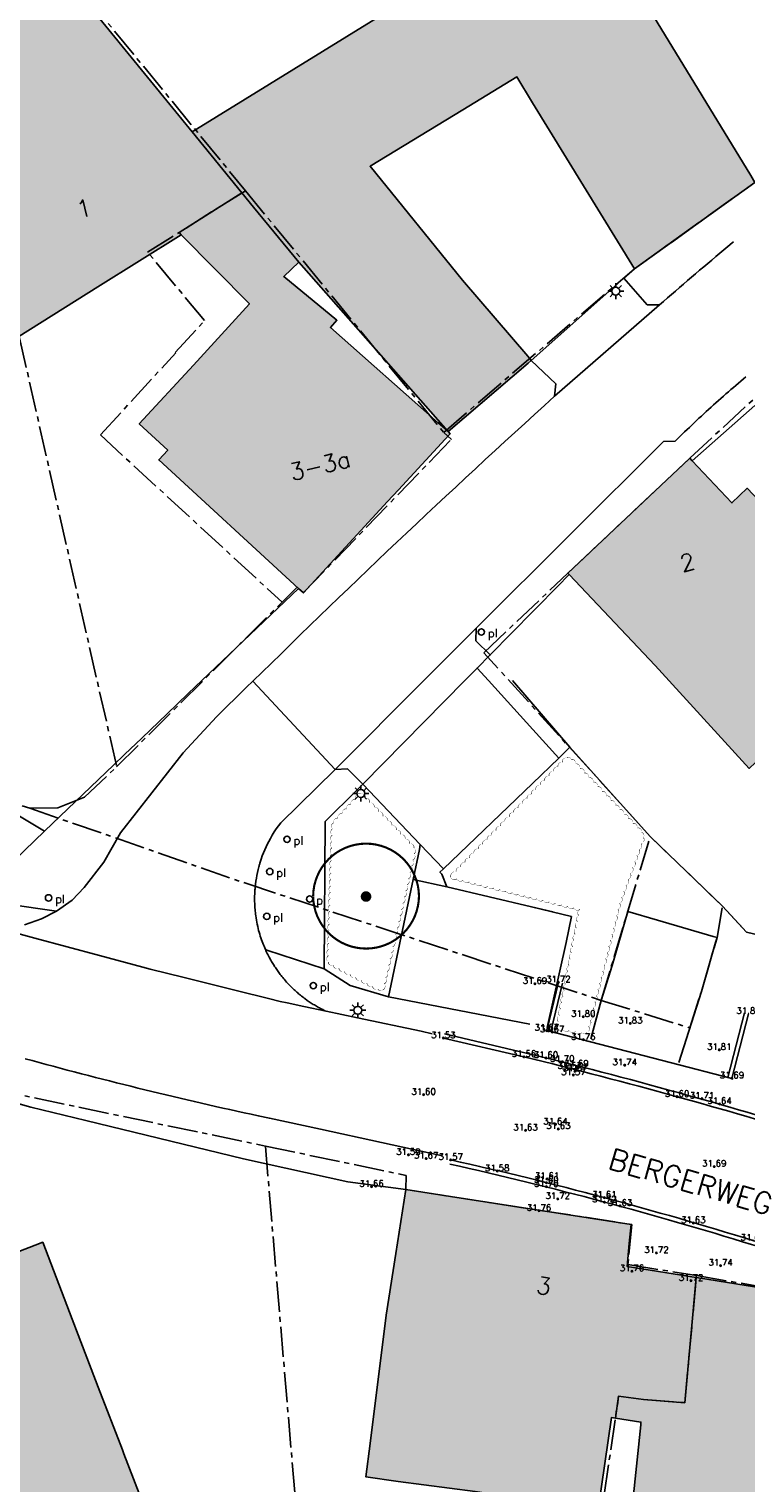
# Model space of a CAD drawing. Header units: metres. Extents: x 202952 to 203755, y 348879 to 349702.
# Tile 40 of 82: x 203286 to 203320, y 349422 to 349491. Entities that reach past the tile are written whole.
import ezdxf
from ezdxf.enums import TextEntityAlignment as Align

# ---------------------------------------------------------------- set-up
doc = ezdxf.new("R2010")
doc.units = ezdxf.units.M
doc.linetypes.add('1-200 CENTER', pattern=[4.28625, 2.8575, -0.47625, 0.47625, -0.47625])
doc.linetypes.add('1-200 DASHDOT', pattern=[2.54, 1.27, -0.635, 0, -0.635])
for name, color, linetype in [('bgt.onbegroeidterreindeel', 252, 'Continuous'), ('PH-BEST-BEBOUWING', 1, 'Continuous'), ('PH-BEST-BEBOUWING-ARCERING', 254, 'Continuous'), ('PH-BEST-BEGROEIIING', 252, 'Continuous'), ('PH-BEST-HUISNUMMER', 7, 'Continuous'), ('PH-BEST-KADASTRALE-GRENS', 240, '1-200 CENTER'), ('PH-BEST-LICHTMAST-HANDHAVENB', 6, 'Continuous'), ('PH-BEST-PAAL', 6, 'Continuous'), ('PH-BEST-STRAATNAAM-MAATVOERING', 7, 'Continuous'), ('PH-BEST-WEGDEEL', 253, 'Continuous'), ('PH-INM-BOOM-HANDHAVEN', 96, 'Continuous'), ('PH-INM-HOOGTE', 20, 'Continuous'), ('PH-INM-HOOGTEPUNT', 20, 'Continuous'), ('PH-INM-KANTVERHARDING', 253, 'Continuous')]:
    doc.layers.add(name, color=color, linetype=linetype)
doc.layers.add('PH-BEST-INDACTIEF INGETEKEND', color=35, linetype='1-200 DASHDOT', transparency=0.4)
doc.styles.add('ISO', font='ISO')
doc.styles.add('RDL_MAATVOERING', font='romans.shx')
doc.styles.add('ROMANS', font='romans.shx')

# ---------------------------------------------------------------- blocks, each defined once
blk = doc.blocks.new('Afzetpaal')
blk.add_circle((0, 0), 0.15)
at = {"style": 'RDL_MAATVOERING'}
blk.add_text('pl', height=0.4, dxfattribs=at).set_placement((0.302, -0.254))
blk = doc.blocks.new('Lichtmast 2')
at = {"flags": 128}
for points in [[(-0.5, 0), (-0.25, 0)], [(-0.354, 0.354), (-0.177, 0.177)], [(0, 0.25), (0, 0.5)], [(0.177, 0.177), (0.354, 0.354)], [(0.25, 0), (0.5, 0)], [(-0.354, -0.354), (-0.177, -0.177)], [(0, -0.5), (0, -0.25)], [(0.177, -0.177), (0.354, -0.354)]]:
    blk.add_lwpolyline(points, dxfattribs=at)
blk.add_circle((0, 0), 0.25)
blk = doc.blocks.new('MARKER', base_point=(45, 10))
at = {"color": 0}
for radius in [0.35, 0.25]:
    blk.add_circle((45, 10), radius, dxfattribs=at)
at = {"color": 0, "style": 'ISO'}
blk.add_attdef('MARKER', (45.6, 10), '', height=0.9, dxfattribs=at)
blk = doc.blocks.new('*U15')
at = {"const_width": 0.1}
blk.add_lwpolyline([(-2.5, 0.004, 0.990403), (2.5, 0.03, 0.990403), (-2.5, 0.018)], format="xyb", dxfattribs=at)
at = {"linetype": 'Continuous', "const_width": 0.25}
blk.add_lwpolyline([(-0.125, 0, 1), (0.125, 0, 1)], format="xyb", close=True, dxfattribs=at)

msp = doc.modelspace()

# ---------------------------------------------------------------- hatches: boundary and pattern name
at = {"layer": 'PH-BEST-BEBOUWING-ARCERING'}
for points in [[(203278.607, 349484.593), (203274.903, 349489.058), (203276.939, 349490.322), (203273.662, 349495.922), (203272.496, 349497.914), (203281.234, 349503.066), (203285.692, 349495.755), (203293.706, 349485.925), (203296.053, 349483.045), (203293.081, 349481.179), (203293.189, 349481.07), (203289.248, 349478.601), (203285.517, 349476.263), (203282.61, 349479.768), (203281.217, 349481.446)], [(203296.053, 349483.045), (203293.706, 349485.925), (203311.964, 349497.205), (203315.499, 349491.405), (203320.089, 349483.87), (203320.29, 349483.54), (203314.6, 349479.46), (203309.783, 349487.301), (203309.045, 349488.528), (203306.482, 349486.969), (203302.104, 349484.306), (203306.47, 349478.925), (203309.557, 349475.324), (203309.724, 349475.129), (203309.571, 349474.998), (203305.803, 349471.765), (203305.787, 349471.781), (203298.735, 349479.78), (203296.605, 349482.368)], [(203298.718, 349464.361), (203292.12, 349470.43), (203292.55, 349470.89), (203291.2, 349472.13), (203293.757, 349474.914), (203296.409, 349477.801), (203293.189, 349481.07), (203293.081, 349481.179), (203296.053, 349483.045), (203296.605, 349482.368), (203298.735, 349479.78), (203298.031, 349479.101), (203300.538, 349477.025), (203300.237, 349476.689), (203305.327, 349472.186), (203305.421, 349472.103), (203305.787, 349471.781), (203305.803, 349471.765), (203305.885, 349471.668), (203305.838, 349471.617), (203303.445, 349469.017), (203302.937, 349468.465), (203298.957, 349464.141)], [(203311.513, 349465.013), (203311.45, 349465.08), (203317.21, 349470.51), (203317.323, 349470.39), (203319.2, 349468.4), (203319.93, 349469.09), (203323.715, 349465.085), (203324.05, 349464.73), (203326.145, 349462.322), (203326.183, 349462.279), (203328.726, 349464.804), (203328.766, 349464.762), (203328.821, 349464.704), (203328.84, 349464.722), (203333.737, 349459.499), (203328.207, 349454.492), (203323.606, 349459.252), (203320.018, 349455.855), (203315.57, 349460.71)], [(203314.353, 349433.405), (203314.438, 349434.305), (203305.901, 349435.624), (203303.79, 349435.95), (203303.322, 349432.936), (203302.87, 349430.02), (203302.11, 349423.955), (203301.912, 349422.37), (203303.44, 349422.165), (203307.074, 349421.678), (203312.883, 349420.83), (203313.519, 349425.186), (203313.699, 349425.157), (203313.852, 349426.196), (203315.019, 349426.03), (203316.977, 349425.879), (203317.52, 349431.796), (203314.25, 349432.32)]]:
    msp.add_hatch(color=256, dxfattribs=at).paths.add_polyline_path(points)
h = msp.add_hatch(color=256, dxfattribs=at)
h.paths.add_polyline_path([(203272.72, 349438.81), (203277.149, 349440.51), (203279.043, 349441.238), (203279.96, 349441.59), (203280.108, 349441.205), (203283.371, 349432.711), (203283.54, 349432.27), (203284.263, 349430.388), (203280.408, 349428.907), (203281.734, 349425.453), (203278.378, 349424.163), (203277.654, 349426.03), (203274.87, 349433.21)], flags=17)
h.paths.add_polyline_path([(203278.378, 349424.163), (203281.734, 349425.453), (203280.408, 349428.907), (203284.263, 349430.388), (203283.54, 349432.27), (203286.29, 349433.326), (203286.64, 349433.46), (203287.908, 349430.157), (203289.268, 349426.615), (203290.403, 349423.658), (203290.48, 349423.458), (203292.185, 349419.018), (203298.528, 349421.433), (203299.761, 349411.306), (203299.427, 349411.258), (203284.31, 349409.082), (203281.855, 349415.399), (203281.944, 349415.446), (203280.346, 349420.011), (203280.162, 349419.944), (203280.032, 349419.897)], flags=16)
h.paths.add_polyline_path([(203264.22, 349420.92), (203260.73, 349425.8), (203263.278, 349427.623), (203265.153, 349428.964), (203266.53, 349429.95), (203265.76, 349431.02), (203269.56, 349433.74), (203273.05, 349428.86), (203273.526, 349428.074), (203270.676, 349426.063), (203273.003, 349422.792), (203268.147, 349419.329), (203266.939, 349418.468), (203266.258, 349417.982)], flags=16)
h = msp.add_hatch(color=256, dxfattribs=at)
h.paths.add_polyline_path([(203325.29, 349418.23), (203325.145, 349418.245), (203324.114, 349418.35), (203319.32, 349418.84), (203314.31, 349419.273), (203314.894, 349424.839), (203314.907, 349424.962), (203313.699, 349425.157), (203313.852, 349426.196), (203315.019, 349426.03), (203316.977, 349425.879), (203317.52, 349431.796), (203317.626, 349431.779), (203324.68, 349430.65), (203325.006, 349430.447), (203326.45, 349429.55), (203326.426, 349429.314), (203326.399, 349429.049)], flags=16)
h.paths.add_polyline_path([(203323.94, 349412.392), (203314.334, 349412.522), (203314.444, 349418.238), (203324.102, 349418.143)], flags=17)
h = msp.add_hatch(color=256, dxfattribs=at)
h.paths.add_polyline_path([(203325.291, 349418.23), (203325.146, 349418.245), (203324.115, 349418.35), (203319.321, 349418.84), (203314.311, 349419.273), (203314.895, 349424.839), (203314.908, 349424.962), (203313.7, 349425.157), (203313.853, 349426.196), (203315.02, 349426.03), (203316.978, 349425.879), (203317.521, 349431.796), (203317.627, 349431.779), (203324.681, 349430.65), (203325.007, 349430.447), (203326.451, 349429.55), (203326.427, 349429.314), (203326.4, 349429.049)])
h.paths.add_polyline_path([(203323.941, 349412.392), (203314.335, 349412.522), (203314.445, 349418.238), (203324.103, 349418.143)])

# ---------------------------------------------------------------- linework, layer by layer
at = {"layer": 'bgt.onbegroeidterreindeel'}
for points in [[(203294.162, 349460), (203293.519, 349459.385), (203292.505, 349458.414), (203292.12, 349458.046), (203291.323, 349457.283), (203290.511, 349456.505), (203289.987, 349456.004), (203287.829, 349453.938), (203286.732, 349452.891), (203280.288, 349456.745), (203280.628, 349457.306), (203281.195, 349458.241), (203282.261, 349460)], [(203292.185, 349419.018), (203290.48, 349423.458), (203290.403, 349423.658), (203289.268, 349426.615), (203287.908, 349430.157), (203286.64, 349433.46), (203286.29, 349433.326), (203283.54, 349432.27), (203283.54, 349432.27), (203283.371, 349432.711), (203280.108, 349441.205), (203279.96, 349441.59), (203280.71, 349441.346), (203286.084, 349439.85), (203288.678, 349439.219), (203296.132, 349437.41), (203301.057, 349436.322), (203303.79, 349435.95), (203303.322, 349432.936), (203302.87, 349430.02), (203302.11, 349423.955), (203301.912, 349422.37), (203303.44, 349422.165), (203307.074, 349421.678)], [(203312.883, 349420.83), (203313.519, 349425.186), (203313.699, 349425.157), (203314.907, 349424.962), (203314.894, 349424.839), (203314.31, 349419.273)]]:
    msp.add_lwpolyline(points, dxfattribs=at)
at = {"layer": 'PH-BEST-BEBOUWING'}
for points in [[(203278.607, 349484.593), (203274.903, 349489.058), (203276.939, 349490.322), (203273.662, 349495.922), (203272.496, 349497.914), (203281.234, 349503.066), (203285.692, 349495.755), (203293.706, 349485.925), (203296.053, 349483.045), (203293.081, 349481.179), (203293.189, 349481.07), (203289.248, 349478.601), (203285.517, 349476.263), (203282.61, 349479.768), (203281.217, 349481.446), (203278.607, 349484.593)], [(203296.053, 349483.045), (203293.706, 349485.925), (203311.964, 349497.205), (203315.499, 349491.405), (203320.089, 349483.87), (203320.29, 349483.54), (203314.6, 349479.46), (203309.783, 349487.301), (203309.045, 349488.528), (203306.482, 349486.969), (203302.104, 349484.306), (203306.47, 349478.925), (203309.557, 349475.324), (203309.724, 349475.129), (203309.571, 349474.998), (203305.803, 349471.765), (203305.787, 349471.781), (203298.735, 349479.78), (203296.605, 349482.368), (203296.053, 349483.045)], [(203298.718, 349464.361), (203292.12, 349470.43), (203292.55, 349470.89), (203291.2, 349472.13), (203293.757, 349474.914), (203296.409, 349477.801), (203293.189, 349481.07), (203293.081, 349481.179), (203296.053, 349483.045), (203296.605, 349482.368), (203298.735, 349479.78), (203298.031, 349479.101), (203300.538, 349477.025), (203300.237, 349476.689), (203305.327, 349472.186), (203305.421, 349472.103), (203305.787, 349471.781), (203305.803, 349471.765), (203305.885, 349471.668), (203305.838, 349471.617), (203303.445, 349469.017), (203302.937, 349468.465), (203298.957, 349464.141), (203298.718, 349464.361)], [(203311.513, 349465.013), (203311.45, 349465.08), (203317.21, 349470.51), (203317.323, 349470.39), (203319.2, 349468.4), (203319.93, 349469.09), (203323.715, 349465.085), (203324.05, 349464.73), (203326.145, 349462.322), (203326.183, 349462.279), (203328.726, 349464.804), (203328.766, 349464.762), (203328.821, 349464.704), (203328.84, 349464.722), (203333.737, 349459.499), (203328.207, 349454.492), (203323.606, 349459.252), (203320.018, 349455.855), (203315.57, 349460.71), (203311.513, 349465.013)], [(203307.074, 349421.678), (203303.44, 349422.165), (203301.912, 349422.37), (203302.11, 349423.955), (203302.87, 349430.02), (203303.322, 349432.936), (203303.79, 349435.95), (203305.901, 349435.624), (203314.438, 349434.305), (203314.353, 349433.405), (203314.25, 349432.32), (203317.52, 349431.796), (203316.977, 349425.879), (203315.019, 349426.03), (203313.852, 349426.196), (203313.699, 349425.157), (203313.519, 349425.186), (203312.883, 349420.83), (203307.074, 349421.678)], [(203278.378, 349424.163), (203281.734, 349425.453), (203280.408, 349428.907), (203284.263, 349430.388), (203283.54, 349432.27), (203286.29, 349433.326), (203286.64, 349433.46), (203287.908, 349430.157), (203289.268, 349426.615), (203290.403, 349423.658), (203290.48, 349423.458), (203292.185, 349419.018), (203298.528, 349421.433), (203299.761, 349411.306), (203299.427, 349411.258), (203284.31, 349409.082), (203281.855, 349415.399), (203281.944, 349415.446), (203280.346, 349420.011), (203280.162, 349419.944), (203280.032, 349419.897), (203278.378, 349424.163)], [(203325.29, 349418.23), (203325.145, 349418.245), (203324.114, 349418.35), (203319.32, 349418.84), (203314.31, 349419.273), (203314.894, 349424.839), (203314.907, 349424.962), (203313.699, 349425.157), (203313.852, 349426.196), (203315.019, 349426.03), (203316.977, 349425.879), (203317.52, 349431.796), (203317.626, 349431.779), (203324.68, 349430.65), (203325.006, 349430.447), (203326.45, 349429.55), (203326.426, 349429.314), (203326.399, 349429.049), (203325.29, 349418.23)]]:
    msp.add_lwpolyline(points, close=True, dxfattribs=at)
at = {"layer": 'PH-BEST-BEGROEIIING'}
for p, q in [((203309.774, 349455.142), (203311.02, 349456.34)), ((203311.02, 349456.34), (203311.548, 349456.85)), ((203311.548, 349456.85), (203315.346, 349452.642)), ((203305.57, 349451.1), (203309.774, 349455.142)), ((203315.346, 349452.642), (203318.753, 349449.337)), ((203305.41, 349450.956), (203305.57, 349451.1)), ((203305.501, 349450.855), (203305.41, 349450.956)), ((203305.739, 349450.264), (203305.501, 349450.855)), ((203309.74, 349449.311), (203305.739, 349450.264)), ((203318.753, 349449.337), (203319.894, 349448.112)), ((203311.627, 349448.861), (203309.74, 349449.311)), ((203311.367, 349447.631), (203311.627, 349448.861)), ((203314.28, 349449.09), (203313.54, 349446.54)), ((203315.682, 349448.681), (203314.28, 349449.09)), ((203318.314, 349447.914), (203315.682, 349448.681)), ((203310.468, 349443.604), (203311.367, 349447.631)), ((203317.76, 349445.31), (203318.432, 349447.625)), ((203318.5, 349447.86), (203318.314, 349447.914)), ((203318.432, 349447.625), (203318.5, 349447.86)), ((203313.54, 349446.54), (203313.023, 349444.893)), ((203316.694, 349441.962), (203317.76, 349445.31)), ((203313.023, 349444.893), (203312.535, 349443.079))]:
    msp.add_line(p, q, dxfattribs=at)
msp.add_lwpolyline([(203308.831, 349460), (203311.548, 349456.85), (203311.02, 349456.34), (203309.789, 349457.697), (203307.702, 349460)], dxfattribs=at)
msp.add_lwpolyline([(203304.466, 349452.262), (203304.443, 349452.028), (203304.143, 349450.599), (203304.033, 349450.076), (203302.979, 349445.061), (203301.162, 349445.597), (203299.941, 349446.386), (203299.988, 349453.34), (203301.484, 349454.817), (203301.77, 349455.1), (203304.466, 349452.262)], close=True, dxfattribs=at)
at = {"layer": 'PH-BEST-INDACTIEF INGETEKEND'}
for points in [[(203305.916, 349450.711, 0, 0.03, 0.520567), (203306.207, 349450.638, 0, 0.03, 0.520567), (203306.499, 349450.566, 0, 0.03, 0.520567), (203306.79, 349450.494, 0, 0.03, 0.520567), (203307.081, 349450.422, 0, 0.03, 0.520567), (203307.372, 349450.35, 0, 0.03, 0.520567), (203307.663, 349450.277, 0, 0.03, 0.520567), (203307.954, 349450.205, 0, 0.03, 0.520567), (203308.246, 349450.133, 0, 0.03, 0.520567), (203308.537, 349450.061, 0, 0.03, 0.520567), (203308.828, 349449.988, 0, 0.03, 0.520567), (203309.119, 349449.916, 0, 0.03, 0.520567), (203309.41, 349449.844, 0, 0.03, 0.520567), (203309.701, 349449.772, 0, 0.03, 0.520567), (203309.993, 349449.699, 0, 0.03, 0.520567), (203310.284, 349449.627, 0, 0.03, 0.520567), (203310.575, 349449.555, 0, 0.03, 0.520567), (203310.866, 349449.483, 0, 0.03, 0.520567), (203311.157, 349449.41, 0, 0.03, 0.520567), (203311.448, 349449.338, 0, 0.03, 0.520567), (203311.74, 349449.266, 0, 0.03, 0.520567), (203312.027, 349449.191, 0, 0.03, 0.520567), (203311.969, 349448.896, 0, 0.03, 0.520567), (203311.912, 349448.602, 0, 0.03, 0.520567), (203311.855, 349448.307, 0, 0.03, 0.520567), (203311.798, 349448.013, 0, 0.03, 0.520567), (203311.741, 349447.718, 0, 0.03, 0.520567), (203311.683, 349447.424, 0, 0.03, 0.520567), (203311.626, 349447.129, 0, 0.03, 0.520567), (203311.569, 349446.835, 0, 0.03, 0.520567), (203311.512, 349446.54, 0, 0.03, 0.520567), (203311.455, 349446.246, 0, 0.03, 0.520567), (203311.397, 349445.951, 0, 0.03, 0.520567), (203311.34, 349445.657, 0, 0.03, 0.520567), (203311.283, 349445.362, 0, 0.03, 0.520567), (203311.226, 349445.068, 0, 0.03, 0.520567), (203311.169, 349444.773, 0, 0.03, 0.520567), (203311.111, 349444.479, 0, 0.03, 0.520567), (203311.054, 349444.184, 0, 0.03, 0.520567), (203310.997, 349443.89, 0, 0.03, 0.520567), (203310.94, 349443.595, 0, 0.03, 0.520567), (203311.217, 349443.528, 0, 0.03, 0.520567), (203311.512, 349443.473, 0, 0.03, 0.520567), (203311.807, 349443.418, 0, 0.03, 0.520567), (203312.102, 349443.363, 0, 0.03, 0.520567), (203312.354, 349443.375, 0, 0.03, 0.520567), (203312.427, 349443.666, 0, 0.03, 0.520567), (203312.501, 349443.957, 0, 0.03, 0.520567), (203312.574, 349444.248, 0, 0.03, 0.520567), (203312.647, 349444.538, 0, 0.03, 0.520567), (203312.72, 349444.829, 0, 0.03, 0.520567), (203312.793, 349445.12, 0, 0.03, 0.520567), (203312.867, 349445.411, 0, 0.03, 0.520567), (203312.94, 349445.702, 0, 0.03, 0.520567), (203313.013, 349445.993, 0, 0.03, 0.520567), (203313.086, 349446.284, 0, 0.03, 0.520567), (203313.159, 349446.575, 0, 0.03, 0.520567), (203313.233, 349446.866, 0, 0.03, 0.520567), (203313.306, 349447.157, 0, 0.03, 0.520567), (203313.379, 349447.448, 0, 0.03, 0.520567), (203313.452, 349447.739, 0, 0.03, 0.520567), (203313.525, 349448.03, 0, 0.03, 0.520567), (203313.599, 349448.321, 0, 0.03, 0.520567), (203313.672, 349448.612, 0, 0.03, 0.520567), (203313.745, 349448.902, 0, 0.03, 0.520567), (203313.818, 349449.193, 0, 0.03, 0.520567), (203313.891, 349449.484, 0, 0.03, 0.520567), (203313.987, 349449.768, 0, 0.03, 0.520567), (203314.09, 349450.05, 0, 0.03, 0.520567), (203314.194, 349450.332, 0, 0.03, 0.520567), (203314.297, 349450.613, 0, 0.03, 0.520567), (203314.401, 349450.895, 0, 0.03, 0.520567), (203314.505, 349451.176, 0, 0.03, 0.520567), (203314.608, 349451.458, 0, 0.03, 0.520567), (203314.712, 349451.739, 0, 0.03, 0.520567), (203314.816, 349452.021, 0, 0.03, 0.520567), (203314.919, 349452.302, 0, 0.03, 0.520567), (203315.023, 349452.584, 0, 0.03, 0.520567), (203314.938, 349452.826, 0, 0.03, 0.520567), (203314.73, 349453.042, 0, 0.03, 0.520567), (203314.522, 349453.258, 0, 0.03, 0.520567), (203314.314, 349453.474, 0, 0.03, 0.520567), (203314.106, 349453.69, 0, 0.03, 0.520567), (203313.898, 349453.907, 0, 0.03, 0.520567), (203313.69, 349454.123, 0, 0.03, 0.520567), (203313.482, 349454.339, 0, 0.03, 0.520567), (203313.274, 349454.555, 0, 0.03, 0.520567), (203313.066, 349454.771, 0, 0.03, 0.520567), (203312.858, 349454.987, 0, 0.03, 0.520567), (203312.65, 349455.204, 0, 0.03, 0.520567), (203312.442, 349455.42, 0, 0.03, 0.520567), (203312.234, 349455.636, 0, 0.03, 0.520567), (203312.026, 349455.852, 0, 0.03, 0.520567), (203311.818, 349456.068, 0, 0.03, 0.520567), (203311.61, 349456.284, 0, 0.03, 0.520567), (203311.401, 349456.356, 0, 0.03, 0.520567), (203311.192, 349456.141, 0, 0.03, 0.520567), (203310.983, 349455.926, 0, 0.03, 0.520567), (203310.774, 349455.711, 0, 0.03, 0.520567), (203310.565, 349455.496, 0, 0.03, 0.520567), (203310.356, 349455.28, 0, 0.03, 0.520567), (203310.147, 349455.065, 0, 0.03, 0.520567), (203309.938, 349454.85, 0, 0.03, 0.520567), (203309.729, 349454.635, 0, 0.03, 0.520567), (203309.52, 349454.42, 0, 0.03, 0.520567), (203309.311, 349454.205, 0, 0.03, 0.520567), (203309.102, 349453.989, 0, 0.03, 0.520567), (203308.893, 349453.774, 0, 0.03, 0.520567), (203308.684, 349453.559, 0, 0.03, 0.520567), (203308.475, 349453.344, 0, 0.03, 0.520567), (203308.266, 349453.129, 0, 0.03, 0.520567), (203308.057, 349452.914, 0, 0.03, 0.520567), (203307.847, 349452.698, 0, 0.03, 0.520567), (203307.638, 349452.483, 0, 0.03, 0.520567), (203307.429, 349452.268, 0, 0.03, 0.520567), (203307.22, 349452.053, 0, 0.03, 0.520567), (203307.011, 349451.838, 0, 0.03, 0.520567), (203306.802, 349451.623, 0, 0.03, 0.520567), (203306.593, 349451.407, 0, 0.03, 0.520567), (203306.384, 349451.192, 0, 0.03, 0.520567), (203306.175, 349450.977, 0, 0.03, 0.520567), (203305.916, 349450.711, 0, 0.03, 0.520567)], [(203301.672, 349454.666, 0, 0.03, -0.520567), (203301.881, 349454.451, 0, 0.03, -0.520567), (203302.09, 349454.236, 0, 0.03, -0.520567), (203302.3, 349454.021, 0, 0.03, -0.520567), (203302.509, 349453.806, 0, 0.03, -0.520567), (203302.718, 349453.591, 0, 0.03, -0.520567), (203302.927, 349453.376, 0, 0.03, -0.520567), (203303.136, 349453.161, 0, 0.03, -0.520567), (203303.345, 349452.946, 0, 0.03, -0.520567), (203303.555, 349452.731, 0, 0.03, -0.520567), (203303.764, 349452.516, 0, 0.03, -0.520567), (203303.973, 349452.3, 0, 0.03, -0.520567), (203304.182, 349452.085, 0, 0.03, -0.520567), (203304.187, 349451.813, 0, 0.03, -0.520567), (203304.12, 349451.521, 0, 0.03, -0.520567), (203304.053, 349451.229, 0, 0.03, -0.520567), (203303.985, 349450.936, 0, 0.03, -0.520567), (203303.918, 349450.644, 0, 0.03, -0.520567), (203303.85, 349450.352, 0, 0.03, -0.520567), (203303.783, 349450.059, 0, 0.03, -0.520567), (203303.715, 349449.767, 0, 0.03, -0.520567), (203303.648, 349449.475, 0, 0.03, -0.520567), (203303.581, 349449.183, 0, 0.03, -0.520567), (203303.513, 349448.89, 0, 0.03, -0.520567), (203303.446, 349448.598, 0, 0.03, -0.520567), (203303.378, 349448.306, 0, 0.03, -0.520567), (203303.311, 349448.013, 0, 0.03, -0.520567), (203303.243, 349447.721, 0, 0.03, -0.520567), (203303.176, 349447.429, 0, 0.03, -0.520567), (203303.109, 349447.136, 0, 0.03, -0.520567), (203303.041, 349446.844, 0, 0.03, -0.520567), (203302.974, 349446.552, 0, 0.03, -0.520567), (203302.906, 349446.259, 0, 0.03, -0.520567), (203302.839, 349445.967, 0, 0.03, -0.520567), (203302.771, 349445.675, 0, 0.03, -0.520567), (203302.704, 349445.382, 0, 0.03, -0.520567), (203302.487, 349445.418, 0, 0.03, -0.520567), (203302.222, 349445.56, 0, 0.03, -0.520567), (203301.957, 349445.701, 0, 0.03, -0.520567), (203301.693, 349445.842, 0, 0.03, -0.520567), (203301.428, 349445.983, 0, 0.03, -0.520567), (203301.163, 349446.124, 0, 0.03, -0.520567), (203300.898, 349446.265, 0, 0.03, -0.520567), (203300.634, 349446.406, 0, 0.03, -0.520567), (203300.369, 349446.547, 0, 0.03, -0.520567), (203300.13, 349446.703, 0, 0.03, -0.520567), (203300.139, 349447.003, 0, 0.03, -0.520567), (203300.149, 349447.303, 0, 0.03, -0.520567), (203300.159, 349447.603, 0, 0.03, -0.520567), (203300.168, 349447.902, 0, 0.03, -0.520567), (203300.178, 349448.202, 0, 0.03, -0.520567), (203300.188, 349448.502, 0, 0.03, -0.520567), (203300.197, 349448.802, 0, 0.03, -0.520567), (203300.207, 349449.102, 0, 0.03, -0.520567), (203300.217, 349449.402, 0, 0.03, -0.520567), (203300.226, 349449.701, 0, 0.03, -0.520567), (203300.236, 349450.001, 0, 0.03, -0.520567), (203300.246, 349450.301, 0, 0.03, -0.520567), (203300.255, 349450.601, 0, 0.03, -0.520567), (203300.265, 349450.901, 0, 0.03, -0.520567), (203300.274, 349451.201, 0, 0.03, -0.520567), (203300.284, 349451.501, 0, 0.03, -0.520567), (203300.294, 349451.8, 0, 0.03, -0.520567), (203300.303, 349452.1, 0, 0.03, -0.520567), (203300.313, 349452.4, 0, 0.03, -0.520567), (203300.323, 349452.7, 0, 0.03, -0.520567), (203300.332, 349453, 0, 0.03, -0.520567), (203300.384, 349453.282, 0, 0.03, -0.520567), (203300.588, 349453.502, 0, 0.03, -0.520567), (203300.793, 349453.722, 0, 0.03, -0.520567), (203300.997, 349453.941, 0, 0.03, -0.520567), (203301.202, 349454.161, 0, 0.03, -0.520567), (203301.406, 349454.38, 0, 0.03, -0.520567), (203301.672, 349454.666, 0, 0.03, -0.520567)]]:
    msp.add_lwpolyline(points, format="xyseb", dxfattribs=at)
at = {"layer": 'PH-BEST-KADASTRALE-GRENS', "ltscale": 0.5}
for p, q in [((203285.959, 349495.659), (203296.22, 349483.149)), ((203291.597, 349480.248), (203296.22, 349483.149)), ((203296.22, 349483.149), (203305.586, 349471.731)), ((203294.287, 349477.012), (203291.597, 349480.248)), ((203292.904, 349475.51), (203294.287, 349477.012)), ((203289.363, 349471.607), (203292.927, 349475.488)), ((203292.927, 349475.488), (203292.904, 349475.51)), ((203289.363, 349471.607), (203297.946, 349463.711)), ((203290.132, 349455.932), (203297.946, 349463.711)), ((203313.023, 349444.893), (203315.346, 349452.642)), ((203313.023, 349444.893), (203315.346, 349452.642)), ((203315.346, 349452.642), (203318.753, 349449.337)), ((203315.346, 349452.642), (203318.753, 349449.337)), ((203279.96, 349441.59), (203297.161, 349438.008)), ((203297.161, 349438.008), (203299.427, 349411.258))]:
    msp.add_line(p, q, dxfattribs=at)
for points in [[(203305.586, 349471.731), (203314.6, 349479.46), (203320.29, 349483.54), (203321.019, 349484.063)], [(203282.63, 349479.801), (203285.546, 349476.194), (203290.132, 349455.932)], [(203315.346, 349452.642), (203307.481, 349461.319), (203311.45, 349465.08), (203317.21, 349470.51), (203320.411, 349473.467)], [(203297.946, 349463.711), (203298.657, 349464.419), (203298.945, 349464.152), (203305.948, 349471.394), (203305.586, 349471.731)], [(203271.687, 349461.795), (203280.307, 349456.769), (203283.622, 349454.744), (203286.024, 349453.975)], [(203271.687, 349461.795), (203280.307, 349456.769), (203283.622, 349454.744), (203286.024, 349453.975)], [(203286.024, 349453.975), (203287.359, 349453.99), (203288.618, 349454.486), (203290.132, 349455.932)], [(203286.024, 349453.975), (203287.359, 349453.99), (203288.618, 349454.486), (203290.132, 349455.932)], [(203286.024, 349453.975), (203296.279, 349450.407), (203313.023, 349444.893)], [(203286.024, 349453.975), (203296.279, 349450.407), (203313.023, 349444.893)], [(203313.023, 349444.893), (203317.209, 349443.59), (203317.76, 349445.31), (203318.5, 349447.86), (203318.753, 349449.337)], [(203313.023, 349444.893), (203317.209, 349443.59), (203317.76, 349445.31), (203318.5, 349447.86), (203318.753, 349449.337)], [(203318.753, 349449.337), (203319.894, 349448.112), (203327.42, 349446.35)], [(203318.753, 349449.337), (203319.894, 349448.112), (203327.42, 349446.35)], [(203297.161, 349438.008), (203303.814, 349436.617), (203303.79, 349435.95), (203314.47, 349434.3), (203314.287, 349432.405), (203317.529, 349431.891)], [(203299.85, 349411.319), (203311.918, 349413.05), (203313.852, 349426.196), (203315.019, 349426.03), (203316.977, 349425.879), (203317.529, 349431.891)], [(203317.529, 349431.891), (203324.68, 349430.65), (203326.45, 349429.55), (203325.29, 349418.23), (203325.288, 349418.142)]]:
    msp.add_lwpolyline(points, dxfattribs=at)
at = {"layer": 'PH-BEST-WEGDEEL'}
for p, q in [((203285.81, 349442.136), (203286.142, 349442.045)), ((203286.142, 349442.045), (203286.473, 349441.955)), ((203286.473, 349441.955), (203286.805, 349441.865)), ((203286.805, 349441.865), (203287.137, 349441.776)), ((203287.137, 349441.776), (203287.469, 349441.687)), ((203286.084, 349439.85), (203280.71, 349441.346)), ((203287.469, 349441.687), (203287.801, 349441.599)), ((203287.801, 349441.599), (203288.134, 349441.511)), ((203288.134, 349441.511), (203288.466, 349441.424)), ((203288.466, 349441.424), (203288.799, 349441.338)), ((203288.799, 349441.338), (203289.132, 349441.252)), ((203289.132, 349441.252), (203289.465, 349441.167)), ((203289.465, 349441.167), (203289.798, 349441.082)), ((203289.798, 349441.082), (203290.131, 349440.998)), ((203290.131, 349440.998), (203290.465, 349440.915)), ((203290.465, 349440.915), (203290.798, 349440.832)), ((203290.798, 349440.832), (203291.131, 349440.749)), ((203291.131, 349440.749), (203291.465, 349440.667)), ((203291.465, 349440.667), (203291.799, 349440.586)), ((203291.799, 349440.586), (203292.133, 349440.505)), ((203292.133, 349440.505), (203292.468, 349440.425)), ((203292.468, 349440.425), (203292.802, 349440.346)), ((203288.678, 349439.219), (203286.084, 349439.85)), ((203292.802, 349440.346), (203293.136, 349440.267)), ((203293.136, 349440.267), (203293.471, 349440.189)), ((203293.471, 349440.189), (203293.805, 349440.111)), ((203293.805, 349440.111), (203294.14, 349440.034)), ((203294.14, 349440.034), (203294.475, 349439.957)), ((203294.475, 349439.957), (203294.81, 349439.881)), ((203294.81, 349439.881), (203295.145, 349439.805)), ((203295.145, 349439.805), (203295.481, 349439.73)), ((203295.481, 349439.73), (203295.816, 349439.656)), ((203296.132, 349437.41), (203288.678, 349439.219)), ((203295.816, 349439.656), (203296.152, 349439.582)), ((203296.152, 349439.582), (203296.488, 349439.509)), ((203296.488, 349439.509), (203296.824, 349439.436)), ((203296.824, 349439.436), (203297.348, 349439.322)), ((203297.348, 349439.322), (203299.759, 349438.8)), ((203299.759, 349438.8), (203305.528, 349437.55)), ((203301.057, 349436.322), (203296.132, 349437.41)), ((203303.79, 349435.95), (203301.057, 349436.322))]:
    msp.add_line(p, q, dxfattribs=at)
for points in [[(203319.283, 349480.741), (203319.209, 349480.68), (203319.017, 349480.52), (203318.825, 349480.359), (203318.634, 349480.198), (203318.442, 349480.037), (203318.251, 349479.875), (203318.06, 349479.713), (203317.87, 349479.551), (203317.679, 349479.389), (203317.489, 349479.226), (203317.299, 349479.063), (203317.109, 349478.9), (203316.919, 349478.737), (203316.73, 349478.573), (203316.541, 349478.409), (203316.352, 349478.245), (203316.163, 349478.081), (203315.975, 349477.916), (203315.786, 349477.751), (203315.206, 349477.76), (203314.095, 349479.011), (203314.6, 349479.46), (203317.645, 349481.644)], [(203296.592, 349460), (203296.997, 349460.384), (203297.449, 349460.828), (203297.901, 349461.272), (203298.354, 349461.715), (203298.808, 349462.158), (203299.262, 349462.6), (203299.717, 349463.041), (203300.173, 349463.481), (203300.629, 349463.921), (203301.086, 349464.36), (203301.543, 349464.799), (203302.001, 349465.237), (203302.46, 349465.674), (203302.919, 349466.111), (203303.379, 349466.547), (203303.84, 349466.982), (203304.301, 349467.417), (203304.763, 349467.851), (203305.225, 349468.284), (203305.688, 349468.717), (203306.152, 349469.149), (203306.616, 349469.581), (203307.081, 349470.012), (203307.546, 349470.442), (203308.012, 349470.871), (203308.479, 349471.3), (203308.946, 349471.728), (203309.414, 349472.155), (203309.882, 349472.582), (203310.351, 349473.008), (203310.821, 349473.434), (203315.786, 349477.751), (203315.975, 349477.916), (203316.163, 349478.081), (203316.352, 349478.245), (203316.541, 349478.409), (203316.73, 349478.573), (203316.919, 349478.737), (203317.109, 349478.9), (203317.299, 349479.063), (203317.489, 349479.226), (203317.679, 349479.389), (203317.87, 349479.551), (203318.06, 349479.713), (203318.251, 349479.875), (203318.442, 349480.037), (203318.634, 349480.198), (203318.825, 349480.359), (203319.017, 349480.52), (203319.209, 349480.68), (203319.283, 349480.741)], [(203294.162, 349460), (203298.718, 349464.361), (203298.957, 349464.141), (203302.937, 349468.465), (203303.445, 349469.017), (203305.838, 349471.617), (203305.885, 349471.668), (203305.803, 349471.765), (203309.571, 349474.998), (203309.724, 349475.129), (203310.89, 349474.024), (203310.821, 349473.434), (203310.351, 349473.008), (203309.882, 349472.582), (203309.414, 349472.155), (203308.946, 349471.728), (203308.479, 349471.3), (203308.012, 349470.871), (203307.546, 349470.442), (203307.081, 349470.012), (203306.616, 349469.581), (203306.152, 349469.149), (203305.688, 349468.717), (203305.225, 349468.284), (203304.763, 349467.851), (203304.301, 349467.417), (203303.84, 349466.982), (203303.379, 349466.547), (203302.919, 349466.111), (203302.46, 349465.674), (203302.001, 349465.237), (203301.543, 349464.799), (203301.086, 349464.36), (203300.629, 349463.921), (203300.173, 349463.481), (203299.717, 349463.041), (203299.262, 349462.6), (203298.808, 349462.158), (203298.354, 349461.715), (203297.901, 349461.272), (203297.449, 349460.828), (203296.997, 349460.384), (203296.592, 349460)], [(203319.865, 349474.353), (203319.745, 349474.253), (203319.626, 349474.153), (203319.507, 349474.052), (203319.388, 349473.951), (203319.27, 349473.85), (203319.152, 349473.749), (203319.034, 349473.647), (203318.917, 349473.545), (203318.8, 349473.442), (203318.683, 349473.339), (203318.566, 349473.236), (203318.45, 349473.132), (203318.334, 349473.028), (203318.219, 349472.924), (203318.104, 349472.819), (203317.989, 349472.714), (203317.874, 349472.609), (203317.76, 349472.503), (203317.646, 349472.397), (203317.532, 349472.29), (203317.419, 349472.183), (203317.306, 349472.076), (203317.193, 349471.969), (203317.081, 349471.861), (203316.969, 349471.753), (203316.857, 349471.645), (203316.746, 349471.536), (203316.635, 349471.427), (203316.524, 349471.317), (203315.964, 349471.292), (203307.123, 349462.476), (203304.651, 349460)], [(203320.291, 349472.996), (203317.323, 349470.39), (203317.21, 349470.51), (203311.45, 349465.08), (203311.513, 349465.013), (203311.409, 349464.907), (203311.067, 349464.56), (203309.822, 349463.293), (203307.781, 349461.217), (203307.106, 349461.881), (203307.123, 349462.476), (203307.123, 349462.476), (203315.964, 349471.292), (203316.524, 349471.317), (203316.635, 349471.427), (203316.746, 349471.536), (203316.857, 349471.645), (203316.969, 349471.753), (203317.081, 349471.861), (203317.193, 349471.969), (203317.306, 349472.076), (203317.419, 349472.183), (203317.532, 349472.29), (203317.646, 349472.397), (203317.76, 349472.503), (203317.874, 349472.609), (203317.989, 349472.714), (203318.104, 349472.819), (203318.219, 349472.924), (203318.334, 349473.028), (203318.45, 349473.132), (203318.566, 349473.236), (203318.683, 349473.339), (203318.8, 349473.442), (203318.917, 349473.545), (203319.034, 349473.647), (203319.152, 349473.749), (203319.27, 349473.85), (203319.388, 349473.951), (203319.507, 349474.052), (203319.626, 349474.153), (203319.745, 349474.253), (203319.865, 349474.353)], [(203304.651, 349460), (203307.123, 349462.476), (203307.106, 349461.881), (203307.781, 349461.217), (203307.166, 349460.591), (203306.585, 349460)], [(203306.585, 349460), (203307.166, 349460.591), (203307.702, 349460)], [(203285.777, 349448.464), (203286.58, 349448.739), (203287.287, 349449.111), (203287.287, 349449.111), (203288.028, 349449.629), (203288.592, 349450.229), (203289.535, 349451.423), (203290.317, 349452.813), (203293.283, 349456.581), (203294.85, 349458.282), (203296.266, 349459.689), (203296.564, 349459.973), (203300.457, 349455.798), (203300.448, 349455.789), (203297.885, 349453.28), (203297.779, 349453.139), (203297.677, 349452.996), (203297.58, 349452.849), (203297.487, 349452.7), (203297.399, 349452.548), (203297.316, 349452.393), (203297.265, 349452.293), (203297.197, 349452.151), (203297.132, 349452.008), (203297.072, 349451.863), (203297.016, 349451.716), (203296.963, 349451.568), (203296.915, 349451.418), (203296.904, 349451.382), (203296.893, 349451.347), (203296.882, 349451.311), (203296.872, 349451.275), (203296.862, 349451.239), (203296.853, 349451.203), (203296.818, 349451.069), (203296.787, 349450.934), (203296.759, 349450.798), (203296.734, 349450.662), (203296.713, 349450.525), (203296.695, 349450.387), (203296.688, 349450.331), (203296.682, 349450.276), (203296.677, 349450.22), (203296.672, 349450.164), (203296.668, 349450.108), (203296.664, 349450.052), (203296.657, 349449.932), (203296.653, 349449.813), (203296.652, 349449.693), (203296.653, 349449.573), (203296.657, 349449.454), (203296.663, 349449.334), (203296.668, 349449.259), (203296.674, 349449.185), (203296.681, 349449.11), (203296.689, 349449.036), (203296.697, 349448.961), (203296.707, 349448.887), (203296.722, 349448.787), (203296.738, 349448.687), (203296.756, 349448.588), (203296.776, 349448.489), (203296.797, 349448.39), (203296.82, 349448.292), (203296.843, 349448.201), (203296.868, 349448.111), (203296.894, 349448.021), (203296.921, 349447.932), (203296.95, 349447.843), (203296.98, 349447.754), (203297.008, 349447.676), (203297.036, 349447.599), (203297.066, 349447.522), (203297.097, 349447.446), (203297.129, 349447.37), (203297.162, 349447.295), (203297.189, 349447.234), (203297.217, 349447.174), (203297.246, 349447.114), (203297.276, 349447.054), (203297.306, 349446.995), (203297.337, 349446.936), (203297.365, 349446.885), (203297.393, 349446.835), (203297.421, 349446.785), (203297.45, 349446.735), (203297.479, 349446.686), (203297.508, 349446.637), (203297.538, 349446.588), (203297.568, 349446.539), (203297.599, 349446.491), (203297.631, 349446.443), (203297.663, 349446.395), (203297.696, 349446.348), (203297.729, 349446.301), (203297.762, 349446.254), (203297.796, 349446.208), (203297.83, 349446.162), (203297.865, 349446.116), (203297.9, 349446.071), (203297.943, 349446.018), (203297.986, 349445.965), (203298.029, 349445.913), (203298.073, 349445.861), (203298.117, 349445.809), (203298.162, 349445.758), (203298.193, 349445.724), (203298.225, 349445.69), (203298.257, 349445.656), (203298.289, 349445.622), (203298.321, 349445.589), (203298.354, 349445.556), (203298.395, 349445.516), (203298.436, 349445.476), (203298.477, 349445.436), (203298.519, 349445.397), (203298.561, 349445.358), (203298.603, 349445.32), (203298.646, 349445.282), (203298.689, 349445.244), (203298.732, 349445.207), (203298.776, 349445.17), (203298.82, 349445.134), (203298.865, 349445.098), (203298.892, 349445.077), (203298.918, 349445.057), (203298.945, 349445.036), (203298.972, 349445.016), (203298.999, 349444.995), (203299.026, 349444.975), (203299.139, 349444.893), (203299.186, 349444.861), (203299.233, 349444.829), (203299.281, 349444.797), (203299.329, 349444.766), (203299.377, 349444.735), (203299.425, 349444.704), (203299.474, 349444.674), (203299.523, 349444.645), (203299.572, 349444.616), (203299.621, 349444.588), (203299.671, 349444.56), (203299.721, 349444.532), (203299.771, 349444.505), (203299.822, 349444.479), (203299.873, 349444.453), (203299.924, 349444.428), (203299.975, 349444.403), (203300.027, 349444.378), (203298.981, 349444.601), (203298.196, 349444.768), (203297.852, 349444.841), (203297.315, 349444.975), (203295.846, 349445.34), (203293.331, 349445.966), (203291.724, 349446.366), (203291.376, 349446.46), (203289.329, 349447.012), (203286.273, 349447.835), (203284.235, 349448.384)], [(203296.592, 349460), (203296.564, 349459.973), (203296.266, 349459.689), (203294.85, 349458.282), (203293.283, 349456.581), (203290.317, 349452.813), (203289.535, 349451.423), (203288.592, 349450.229), (203288.028, 349449.629), (203287.287, 349449.111), (203284.997, 349449.441)], [(203285.312, 349451.515), (203286.732, 349452.891), (203287.829, 349453.938), (203289.987, 349456.004), (203290.511, 349456.505), (203291.323, 349457.283), (203292.12, 349458.046), (203292.505, 349458.414), (203293.519, 349459.385), (203294.162, 349460)], [(203304.651, 349460), (203300.457, 349455.798), (203296.564, 349459.973), (203296.592, 349460)], [(203306.585, 349460), (203301.77, 349455.1), (203301.038, 349455.825), (203300.457, 349455.798), (203304.651, 349460)], [(203307.702, 349460), (203309.789, 349457.697), (203311.02, 349456.34), (203309.774, 349455.142), (203305.57, 349451.1), (203304.466, 349452.262), (203301.77, 349455.1), (203306.585, 349460)], [(203280.288, 349456.745), (203286.732, 349452.891), (203285.312, 349451.515)], [(203309.661, 349443.761), (203302.979, 349445.061), (203304.033, 349450.076), (203304.143, 349450.599), (203305.739, 349450.264), (203309.74, 349449.311), (203310.736, 349449.073)], [(203284.997, 349449.441), (203287.287, 349449.111), (203286.58, 349448.739), (203285.777, 349448.464)], [(203284.235, 349448.384), (203286.273, 349447.835), (203289.329, 349447.012), (203291.376, 349446.46), (203291.724, 349446.366), (203293.331, 349445.966), (203295.846, 349445.34), (203297.315, 349444.975), (203297.852, 349444.841), (203298.196, 349444.768), (203298.981, 349444.601), (203300.027, 349444.378), (203301.516, 349444.061), (203304.522, 349443.431), (203305.047, 349443.31)], [(203305.047, 349443.31), (203304.522, 349443.431), (203301.516, 349444.061), (203300.027, 349444.378), (203299.975, 349444.403), (203299.924, 349444.428), (203299.873, 349444.453), (203299.822, 349444.479), (203299.771, 349444.505), (203299.721, 349444.532), (203299.671, 349444.56), (203299.621, 349444.588), (203299.572, 349444.616), (203299.523, 349444.645), (203299.474, 349444.674), (203299.425, 349444.704), (203299.377, 349444.735), (203299.329, 349444.766), (203299.281, 349444.797), (203299.233, 349444.829), (203299.186, 349444.861), (203299.139, 349444.893), (203299.026, 349444.975), (203298.999, 349444.995), (203298.972, 349445.016), (203298.945, 349445.036), (203298.918, 349445.057), (203298.892, 349445.077), (203298.865, 349445.098), (203298.82, 349445.134), (203298.776, 349445.17), (203298.732, 349445.207), (203298.689, 349445.244), (203298.646, 349445.282), (203298.603, 349445.32), (203298.561, 349445.358), (203298.519, 349445.397), (203298.477, 349445.436), (203298.436, 349445.476), (203298.395, 349445.516), (203298.354, 349445.556), (203298.321, 349445.589), (203298.289, 349445.622), (203298.257, 349445.656), (203298.225, 349445.69), (203298.193, 349445.724), (203298.162, 349445.758), (203298.117, 349445.809), (203298.073, 349445.861), (203298.029, 349445.913), (203297.986, 349445.965), (203297.943, 349446.018), (203297.9, 349446.071), (203297.865, 349446.116), (203297.83, 349446.162), (203297.796, 349446.208), (203297.762, 349446.254), (203297.729, 349446.301), (203297.696, 349446.348), (203297.663, 349446.395), (203297.631, 349446.443), (203297.599, 349446.491), (203297.568, 349446.539), (203297.538, 349446.588), (203297.508, 349446.637), (203297.479, 349446.686), (203297.45, 349446.735), (203297.421, 349446.785), (203297.393, 349446.835), (203297.365, 349446.885), (203297.337, 349446.936), (203297.306, 349446.995), (203297.276, 349447.054), (203297.246, 349447.114), (203297.217, 349447.174), (203297.189, 349447.234), (203297.162, 349447.295), (203297.237, 349447.27), (203299.941, 349446.386), (203301.162, 349445.597), (203302.979, 349445.061), (203309.661, 349443.761)], [(203305.528, 349437.55), (203299.759, 349438.8), (203297.348, 349439.322), (203296.824, 349439.436), (203296.488, 349439.509), (203296.152, 349439.582), (203295.816, 349439.656), (203295.481, 349439.73), (203295.145, 349439.805), (203294.81, 349439.881), (203294.475, 349439.957), (203294.14, 349440.034), (203293.805, 349440.111), (203293.471, 349440.189), (203293.136, 349440.267), (203292.802, 349440.346), (203292.468, 349440.425), (203292.133, 349440.505), (203291.799, 349440.586), (203291.465, 349440.667), (203291.131, 349440.749), (203290.798, 349440.832), (203290.465, 349440.915), (203290.131, 349440.998), (203289.798, 349441.082), (203289.465, 349441.167), (203289.132, 349441.252), (203288.799, 349441.338), (203288.466, 349441.424), (203288.134, 349441.511), (203287.801, 349441.599), (203287.469, 349441.687), (203287.137, 349441.776), (203286.805, 349441.865), (203286.473, 349441.955), (203286.142, 349442.045), (203285.81, 349442.136)]]:
    msp.add_lwpolyline(points, dxfattribs=at)
for points in [[(203314.095, 349479.011), (203315.206, 349477.76), (203315.786, 349477.751), (203310.821, 349473.434), (203310.89, 349474.024), (203309.724, 349475.129), (203314.095, 349479.011)], [(203301.77, 349455.1), (203301.484, 349454.817), (203299.988, 349453.34), (203299.941, 349446.386), (203297.237, 349447.27), (203297.162, 349447.295), (203297.129, 349447.37), (203297.097, 349447.446), (203297.066, 349447.522), (203297.036, 349447.599), (203297.008, 349447.676), (203296.98, 349447.754), (203296.95, 349447.843), (203296.921, 349447.932), (203296.894, 349448.021), (203296.868, 349448.111), (203296.843, 349448.201), (203296.82, 349448.292), (203296.797, 349448.39), (203296.776, 349448.489), (203296.756, 349448.588), (203296.738, 349448.687), (203296.722, 349448.787), (203296.707, 349448.887), (203296.697, 349448.961), (203296.689, 349449.036), (203296.681, 349449.11), (203296.674, 349449.185), (203296.668, 349449.259), (203296.663, 349449.334), (203296.657, 349449.454), (203296.653, 349449.573), (203296.652, 349449.693), (203296.653, 349449.813), (203296.657, 349449.932), (203296.664, 349450.052), (203296.668, 349450.108), (203296.672, 349450.164), (203296.677, 349450.22), (203296.682, 349450.276), (203296.688, 349450.331), (203296.695, 349450.387), (203296.713, 349450.525), (203296.734, 349450.662), (203296.759, 349450.798), (203296.787, 349450.934), (203296.818, 349451.069), (203296.853, 349451.203), (203296.862, 349451.239), (203296.872, 349451.275), (203296.882, 349451.311), (203296.893, 349451.347), (203296.904, 349451.382), (203296.915, 349451.418), (203296.963, 349451.568), (203297.016, 349451.716), (203297.072, 349451.863), (203297.132, 349452.008), (203297.197, 349452.151), (203297.265, 349452.293), (203297.316, 349452.393), (203297.399, 349452.548), (203297.487, 349452.7), (203297.58, 349452.849), (203297.677, 349452.996), (203297.779, 349453.139), (203297.885, 349453.28), (203300.448, 349455.789), (203300.457, 349455.798), (203301.038, 349455.825), (203301.77, 349455.1)], [(203305.739, 349450.264), (203304.143, 349450.599), (203304.443, 349452.028), (203304.466, 349452.262), (203305.57, 349451.1), (203305.41, 349450.956), (203305.501, 349450.855), (203305.739, 349450.264)]]:
    msp.add_lwpolyline(points, close=True, dxfattribs=at)
at = {"layer": 'PH-INM-KANTVERHARDING'}
for p, q in [((203309.423, 349442.416), (203305.616, 349443.305)), ((203309.377, 349442.221), (203305.571, 349443.111))]:
    msp.add_line(p, q, dxfattribs=at)
at = {"layer": 'PH-INM-KANTVERHARDING', "flags": 128}
for points in [[(203311.007, 349445.749), (203310.458, 349443.461), (203319.202, 349441.2), (203319.989, 349444.25)], [(203311.202, 349445.702), (203310.652, 349443.414)], [(203319.008, 349441.25), (203319.796, 349444.3)]]:
    msp.add_lwpolyline(points, dxfattribs=at)
for points in [[(203354.947, 349406.407), (203354.967, 349412.055, 0.292396), (203348.971, 349421.476, 0.010135), (203345.357, 349423.239, 0.010079), (203341.694, 349424.846), (203333.447, 349428.503, 0.036826), (203320.136, 349433.353, 0.010037), (203313.122, 349435.379, 0.010265), (203305.871, 349437.159, 0.010265)], [(203355.147, 349406.413), (203355.167, 349412.054, 0.292299), (203349.059, 349421.655, 0.010125), (203345.441, 349423.42, 0.010073), (203341.773, 349425.03), (203333.529, 349428.685, 0.036818), (203320.193, 349433.544, 0.010033), (203313.174, 349435.572, 0.010265), (203305.915, 349437.354)]]:
    msp.add_lwpolyline(points, format="xyb", dxfattribs=at)
at = {"layer": 'PH-INM-KANTVERHARDING'}
for centre, radius, start, end in [((203253.323, 349211.76), 237.18, 74.52276, 76.32967), ((203253.323, 349211.76), 237.38, 74.52276, 76.32989), ((203253.322, 349211.758), 237.383, 72.88988, 74.52277), ((203253.322, 349211.758), 237.183, 72.88978, 74.52277)]:
    msp.add_arc(centre, radius, start, end, dxfattribs=at)

# ---------------------------------------------------------------- block references
at = {"layer": 'PH-BEST-LICHTMAST-HANDHAVENB', "xscale": 0.75, "yscale": 0.75, "zscale": 0.75}
for p in [(203313.714, 349478.403), (203301.672, 349454.666), (203301.527, 349444.421)]:
    msp.add_blockref('Lichtmast 2', p, dxfattribs=at)
at = {"layer": 'PH-BEST-LICHTMAST-HANDHAVENB', "color": 9, "xscale": 0.75, "yscale": 0.75, "zscale": 0.75}
for p in [(203301.672, 349454.666), (203301.527, 349444.421)]:
    msp.add_blockref('Lichtmast 2', p, dxfattribs=at)
at = {"layer": 'PH-BEST-PAAL'}
msp.add_blockref('Afzetpaal', (203307.367, 349462.301), dxfattribs=at)
at = {"layer": 'PH-BEST-PAAL', "color": 9}
for p in [(203298.183, 349452.502), (203297.369, 349450.977), (203286.917, 349449.736), (203299.25, 349449.68), (203297.227, 349448.862), (203299.424, 349445.588)]:
    msp.add_blockref('Afzetpaal', p, dxfattribs=at)
at = {"layer": 'PH-INM-BOOM-HANDHAVEN'}
msp.add_blockref('*U15', (203301.917, 349449.798), dxfattribs=at)
at = {"layer": 'PH-INM-HOOGTEPUNT', "xscale": 0.1, "yscale": 0.1, "zscale": 0.1}
for p in [(203309.897, 349445.676, 31.694), (203311.007, 349445.749, 31.721), (203312.178, 349444.118, 31.804), (203314.401, 349443.803, 31.832), (203305.571, 349443.111, 31.527), (203310.458, 349443.461, 31.668), (203310.712, 349443.396, 31.672), (203312.184, 349443.033, 31.759), (203318.605, 349442.554, 31.814), (203309.377, 349442.221, 31.565), (203310.416, 349442.169, 31.596), (203311.19, 349441.99, 31.696), (203311.859, 349441.761, 31.686), (203314.138, 349441.83, 31.738), (203311.545, 349441.658, 31.575), (203311.712, 349441.362, 31.565), (203311.79, 349441.542, 31.569), (203319.204, 349441.209, 31.686), (203304.635, 349440.435, 31.602), (203316.616, 349440.339, 31.599), (203317.792, 349440.25, 31.712), (203318.619, 349439.998, 31.635), (203310.868, 349439.033, 31.642), (203309.453, 349438.749, 31.635), (203311.002, 349438.817, 31.635), (203303.921, 349437.592, 31.592), (203304.758, 349437.416, 31.669), (203305.915, 349437.354, 31.569), (203318.367, 349437.038, 31.688), (203308.114, 349436.827, 31.578), (203310.44, 349436.273, 31.597), (203310.464, 349436.454, 31.608), (203302.177, 349436.087, 31.655), (203310.437, 349436.086, 31.699), (203313.174, 349435.572, 31.61), (203310.092, 349434.952, 31.761), (203310.975, 349435.51, 31.715), (203313.182, 349435.355, 31.719), (203313.921, 349435.184, 31.63), (203317.38, 349434.372, 31.631), (203315.638, 349432.958, 31.717), (203318.667, 349432.359, 31.744), (203314.48, 349432.094, 31.762), (203317.273, 349431.646, 31.723)]:
    msp.add_blockref('MARKER', p, dxfattribs=at)

# ---------------------------------------------------------------- texts
at = {"layer": 'PH-BEST-HUISNUMMER', "style": 'ROMANS'}
for s, rotation, p in [('1', 13.5, (203288.592, 349482.32)), ('3-3a', 13.5, (203299.744, 349470.164)), ('2', 13.5, (203317.097, 349465.593)), ('3', 351.2, (203310.318, 349431.4))]:
    msp.add_text(s, height=0.8, rotation=rotation, dxfattribs=at).set_placement(p, align=Align.MIDDLE_CENTER)
at = {"layer": 'PH-BEST-STRAATNAAM-MAATVOERING', "style": 'ROMANS'}
msp.add_text('BERGERWEG', height=1, rotation=343.76765, dxfattribs=at).set_placement((203317.253, 349436.331), align=Align.MIDDLE_CENTER)
at = {"layer": 'PH-INM-HOOGTE', "style": 'ROMANS'}
for s, p in [('31.69', (203309.897, 349445.676)), ('31.72', (203311.007, 349445.749)), ('31.81', (203319.989, 349444.25)), ('31.80', (203312.178, 349444.118)), ('31.83', (203314.401, 349443.803)), ('31.53', (203305.571, 349443.111)), ('31.67', (203310.458, 349443.461)), ('31.67', (203310.712, 349443.396)), ('31.76', (203312.184, 349443.033)), ('31.56', (203309.377, 349442.221)), ('31.60', (203310.416, 349442.169)), ('31.81', (203318.605, 349442.554)), ('31.70', (203311.19, 349441.99)), ('31.57', (203311.545, 349441.658)), ('31.57', (203311.79, 349441.542)), ('31.69', (203311.859, 349441.761)), ('31.74', (203314.138, 349441.83)), ('31.57', (203311.712, 349441.362)), ('31.69', (203319.204, 349441.209)), ('31.60', (203304.635, 349440.435)), ('31.60', (203316.616, 349440.339)), ('31.71', (203317.792, 349440.25)), ('31.64', (203318.619, 349439.998)), ('31.63', (203309.453, 349438.749)), ('31.64', (203310.868, 349439.033)), ('31.63', (203311.002, 349438.817)), ('31.59', (203303.921, 349437.592)), ('31.67', (203304.758, 349437.416)), ('31.57', (203305.915, 349437.354)), ('31.58', (203308.114, 349436.827)), ('31.69', (203318.367, 349437.038)), ('31.66', (203302.177, 349436.087)), ('31.70', (203310.437, 349436.086)), ('31.60', (203310.44, 349436.273)), ('31.61', (203310.464, 349436.454)), ('31.72', (203310.975, 349435.51)), ('31.61', (203313.174, 349435.572)), ('31.72', (203313.182, 349435.355)), ('31.76', (203310.092, 349434.952)), ('31.63', (203313.921, 349435.184)), ('31.63', (203317.38, 349434.372)), ('31.65', (203320.193, 349433.544)), ('31.72', (203315.638, 349432.958)), ('31.76', (203314.48, 349432.094)), ('31.74', (203318.667, 349432.359)), ('31.72', (203317.273, 349431.646))]:
    msp.add_text(s, height=0.3, dxfattribs=at).set_placement(p, align=Align.CENTER)

doc.saveas('drawing.dxf')
